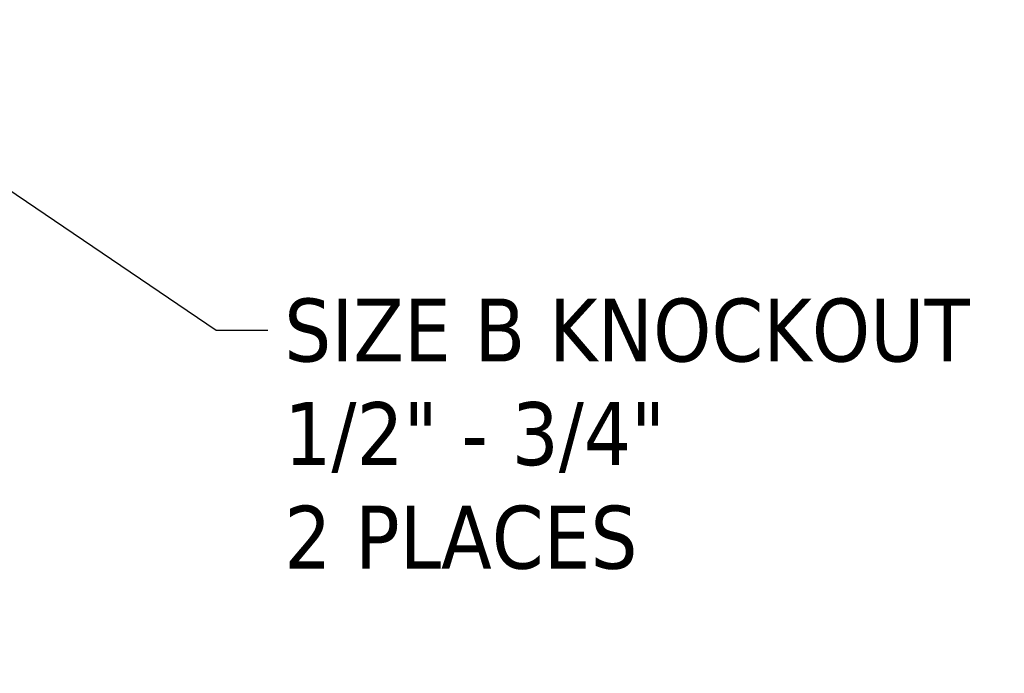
# Model space of a CAD drawing. Header units: inches. Extents: x 0 to 136, y 2 to 86.
# Tile 53 of 74: x 76.22 to 83.74, y 68.27 to 73.26. Entities that reach past the tile are written whole.
import ezdxf

# ---------------------------------------------------------------- set-up
doc = ezdxf.new("R2010")
doc.units = ezdxf.units.IN
doc.header["$LTSCALE"] = 4
doc.header["$MEASUREMENT"] = 0
doc.layers.add('Symbol (ANSI)', color=7, linetype='Continuous', lineweight=25)
doc.styles.add('Note Text (ANSI)', font='tahoma.ttf')
doc.dimstyles.new('Default (ANSI)$7', dxfattribs={"dimscale": 4, "dimtxt": 0.12, "dimasz": 0.098425, "dimexe": 0.125, "dimexo": 0.0625, "dimgap": 0.031496, "dimtad": 0, "dimtih": 1, "dimtoh": 1, "dimrnd": 1e-08, "dimzin": 4, "dimdsep": 46, "dimtxsty": 'Note Text (ANSI)', "dimcen": 0.09, "dimdle": 0.393701, "dimclrd": 256, "dimclre": 256, "dimclrt": 256, "dimadec": 0, "dimazin": 1, "dimtfac": 1, "dimtofl": 0, "dimtmove": 0, "dimatfit": 3, "dimfxl": 1, "dimtolj": 1, "dimtzin": 4, "dimlwd": -1, "dimlwe": -1, "dimarcsym": 0})

msp = doc.modelspace()

# ---------------------------------------------------------------- texts
at = {"layer": 'Symbol (ANSI)', "insert": (78.2427, 71.1315), "char_height": 0.48, "width": 5.521167, "attachment_point": 1, "line_spacing_factor": 0.987884, "style": 'Note Text (ANSI)'}
msp.add_mtext('\\fTahoma|b0|i0;SIZE B KNOCKOUT\\P\\fTahoma|b0|i0;1/2" - 3/4"\\P\\fTahoma|b0|i0;2 PLACES', dxfattribs=at)

# ---------------------------------------------------------------- leaders
at = {"layer": 'Symbol (ANSI)', "annotation_type": 0, "has_hookline": 1, "hookline_direction": 0, "text_width": 5.497}
msp.add_leader([(74.2266, 73.2598), (77.723, 70.8915), (78.1167, 70.8915)], dimstyle='Default (ANSI)$7', override={"dimtad": 0}, dxfattribs=at)

doc.saveas('drawing.dxf')
